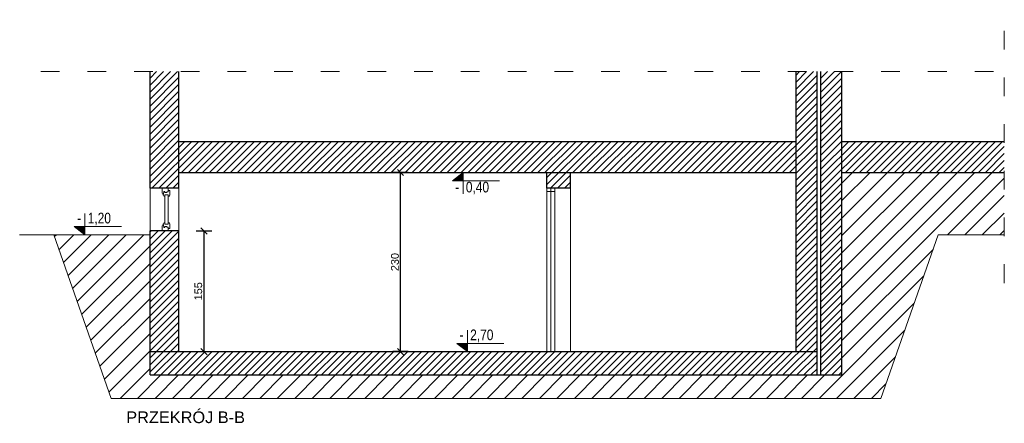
# Model space of a CAD drawing. Header units: millimetres. Extents: x 6506 to 39690, y 6022 to 25261.
# Tile 10 of 59: x 8890 to 10155, y 19907 to 20425. Entities that reach past the tile are written whole.
import ezdxf
from ezdxf.enums import TextEntityAlignment as Align

# ---------------------------------------------------------------- set-up
doc = ezdxf.new("R2010")
doc.units = ezdxf.units.MM
doc.linetypes.add('ACAD_ISO03W100', pattern=[30, 12, -18])
doc.layers.add('A_HATCH', color=7, linetype='Continuous', lineweight=5, true_color=0x999999)
doc.layers.add('A_WIDOK 2PLAN', color=7, linetype='Continuous', lineweight=9, true_color=0x666666)
for name, color, linetype, lineweight in [('A_KONST_ISTNIEJĄCE', 83, 'Continuous', 25), ('A_OPISY', 40, 'Continuous', 9), ('A_STOLARKA OKIENNA', 141, 'Continuous', 15), ('A_WIDOK', 141, 'Continuous', 13), ('A_WYMIAROWANIE', 7, 'Continuous', 9), ('AA HATCH', 253, 'Continuous', 5)]:
    doc.layers.add(name, color=color, linetype=linetype, lineweight=lineweight)
doc.styles.add('APLUS', font='arial.ttf', dxfattribs={"width": 0.6})
doc.styles.get("Standard").update_dxf_attribs({"font": 'arial.ttf'})
doc.dimstyles.new('1 do 100', dxfattribs={"dimtxt": 10, "dimasz": 8, "dimexe": 10, "dimexo": 10, "dimgap": 2, "dimtad": 1, "dimdec": 0, "dimtxsty": 'Standard', "dimblk": 'OBLIQUE', "dimcen": 2.5, "dimadec": 0, "dimazin": 0, "dimtfac": 1, "dimtdec": 0, "dimtmove": 0, "dimatfit": 3, "dimldrblk": 'OBLIQUE', "dimfxl": 10, "dimfxlon": 1, "dimarcsym": 0})

# ---------------------------------------------------------------- blocks, each defined once
blk = doc.blocks.new('*U547')
at = {"color": 144}
for p, q in [((27, 0), (27, -8)), ((27, 0), (33.7, 0)), ((27, 0), (27, -8)), ((33.7, 0), (34.3, -1.6)), ((75.3, 0), (74.7, -1.6)), ((82, 0), (75.3, 0)), ((82, 0), (82, -8)), ((27, -8), (30.2, -8)), ((30.2, -8), (30.2, -9.9)), ((30.2, -8), (31.6, -8)), ((30.2, -9.9), (36.1, -9.9)), ((31.2, -2.4), (34.3, -1.6)), ((31.2, -3.7), (31.2, -2.4)), ((32.6, -3.7), (31.2, -3.7)), ((31.6, -8), (31.6, -6.1)), ((31.6, -6.1), (32.6, -6.1)), ((32.6, -6.1), (32.6, -3.7)), ((34.3, -1.6), (35.1, -1.6)), ((35.1, -1.6), (35, -1)), ((35.8, -8), (35.8, -3.7)), ((35.8, -3.7), (37.4, -3.7)), ((37.3, -8), (35.8, -8)), ((37.3, -9), (37.3, -8)), ((73.2, -3.7), (71.6, -3.7)), ((71.7, -9), (71.7, -8)), ((71.7, -8), (73.2, -8)), ((78.8, -9.9), (72.9, -9.9)), ((73.2, -8), (73.2, -3.7)), ((73.9, -1.6), (74, -1)), ((74.7, -1.6), (73.9, -1.6)), ((77.8, -2.4), (74.7, -1.6)), ((76.4, -6.1), (76.4, -3.7)), ((76.4, -3.7), (77.8, -3.7)), ((77.4, -6.1), (76.4, -6.1)), ((77.4, -8), (77.4, -6.1)), ((78.8, -8), (77.4, -8)), ((77.8, -3.7), (77.8, -2.4)), ((82, -8), (78.8, -8)), ((78.8, -8), (78.8, -9.9))]:
    blk.add_line(p, q, dxfattribs=at)
blk.add_lwpolyline([(35.8, -3.7), (73.2, -3.7), (73.2, -8), (35.8, -8)], close=True, dxfattribs=at)
for centre, radius, start, end in [((34.9, -3.5), 2.51, 356.8105, 86.8105), ((36, -8.4), 1.5, 273.3553, 335.6854), ((74.1, -3.5), 2.51, 93.1895, 183.1895), ((73, -8.4), 1.5, 204.3146, 266.6447)]:
    blk.add_arc(centre, radius, start, end, dxfattribs=at)
blk = doc.blocks.new('*U9')
blk.add_hatch(color=256).paths.add_polyline_path([(0, 0.153), (-0.198, 0.153), (0, 0)])
blk.add_line((0, 0.153), (0, 0.4))
blk.add_lwpolyline([(0, 0.153), (0, 0), (-0.198, 0.153), (0.685, 0.153)])
at = {"style": 'APLUS', "width": 0.8}
blk.add_attdef('%%P_0.00', text='', height=0.2, dxfattribs=at).set_placement((-0.146, 0.153), align=Align.BOTTOM_LEFT)
blk = doc.blocks.new('*U226')
blk.add_hatch(color=256).paths.add_polyline_path([(0, -0.153), (-0.198, -0.153), (0, 0)])
blk.add_line((0, -0.153), (0, -0.4))
blk.add_lwpolyline([(0, -0.153), (0, 0), (-0.198, -0.153), (0.685, -0.153)])
at = {"style": 'APLUS', "width": 0.8}
blk.add_attdef('%%P_0.00', text='', height=0.2, dxfattribs=at).set_placement((-0.146, -0.469), align=Align.BOTTOM_LEFT)
blk = doc.blocks.new('_Oblique')
at = {"color": 0, "linetype": 'ByBlock', "lineweight": -2}
blk.add_line((-0.5, -0.5), (0.5, 0.5), dxfattribs=at)
blk = doc.blocks.new('*D548')
at = {"layer": 'A_WYMIAROWANIE', "color": 0, "lineweight": -2, "ltscale": 2, "transparency": 16777216}
for p, q in [((9389.6, 20229.1), (9369.6, 20229.1)), ((9379.6, 19999.1), (9379.6, 20229.1)), ((9389.6, 19999.1), (9369.6, 19999.1))]:
    blk.add_line(p, q, dxfattribs=at)
at = {"layer": 'Defpoints', "color": 0, "ltscale": 2, "transparency": 16777216}
for p in [(9379.6, 20229.1), (9404.8, 20229.1), (9404.8, 19999.1)]:
    blk.add_point(p, dxfattribs=at)
at = {"layer": 'A_WYMIAROWANIE', "color": 0, "lineweight": -2, "ltscale": 2, "transparency": 16777216, "xscale": 8, "yscale": 8, "zscale": 8}
for p, rotation in [((9379.6, 20229.1), 90), ((9379.6, 19999.1), 270)]:
    blk.add_blockref('_Oblique', p, dxfattribs=dict(at, rotation=rotation))
at = {"layer": 'A_WYMIAROWANIE', "color": 0, "ltscale": 2, "transparency": 16777216, "insert": (9372.5, 20114.1), "char_height": 10, "attachment_point": 5, "rotation": 90}
blk.add_mtext('230', dxfattribs=at)
blk = doc.blocks.new('*D549')
at = {"layer": 'A_WYMIAROWANIE', "color": 0, "lineweight": -2, "ltscale": 2, "transparency": 16777216}
for p, q in [((9117, 20154.1), (9137, 20154.1)), ((9127, 20154.1), (9127, 19999.1)), ((9117, 19999.1), (9137, 19999.1))]:
    blk.add_line(p, q, dxfattribs=at)
at = {"layer": 'Defpoints', "color": 0, "ltscale": 2, "transparency": 16777216}
for p in [(9094.8, 20154.1), (9094.8, 19999.1), (9127, 19999.1)]:
    blk.add_point(p, dxfattribs=at)
at = {"layer": 'A_WYMIAROWANIE', "color": 0, "lineweight": -2, "ltscale": 2, "transparency": 16777216, "xscale": 8, "yscale": 8, "zscale": 8}
for p, rotation in [((9127, 20154.1), 90), ((9127, 19999.1), 270)]:
    blk.add_blockref('_Oblique', p, dxfattribs=dict(at, rotation=rotation))
at = {"layer": 'A_WYMIAROWANIE', "color": 0, "ltscale": 2, "transparency": 16777216, "insert": (9119.8, 20076.6), "char_height": 10, "attachment_point": 5, "rotation": 90}
blk.add_mtext('155', dxfattribs=at)

msp = doc.modelspace()

# ---------------------------------------------------------------- hatches: boundary and pattern name
at = {"layer": 'A_HATCH'}
h = msp.add_hatch(dxfattribs=at)
h.set_pattern_fill('ANSI31', color=256, scale=2)
h.set_pattern_definition([(45, (-3039.768, -2020.6846), (-4.490128, 4.490128), [])])
h.paths.add_polyline_path([(9057.8, 20209.1), (9094.8, 20209.1), (9094.8, 20358.7), (9057.8, 20358.7)])
h.paths.add_polyline_path([(9057.8, 19999.1), (9094.8, 19999.1), (9094.8, 20154.1), (9057.8, 20154.1)])
h.paths.add_polyline_path([(9914.8, 19969.1), (9914.8, 19999.1), (9057.8, 19999.1), (9057.8, 19969.1)])
h.paths.add_polyline_path([(9919.8, 19969.1), (9946.8, 19969.1), (9946.8, 20358.7), (9919.8, 20358.7)])
h.paths.add_polyline_path([(9914.8, 20358.7), (9887.8, 20358.7), (9887.8, 19999.1), (9914.8, 19999.1)])
h.paths.add_polyline_path([(9946.8, 20269.1), (9946.8, 20229.1), (10155.3, 20229.1), (10155.3, 20269.1)])
h.paths.add_polyline_path([(9094.8, 20269.1), (9094.8, 20229.1), (9887.8, 20229.1), (9887.8, 20269.1)])
h.paths.add_polyline_path([(9597.8, 20209.1), (9597.8, 20229.1), (9567.8, 20229.1), (9567.8, 20209.1)])
at = {"layer": 'AA HATCH', "ltscale": 2, "transparency": 33554534}
h = msp.add_hatch(dxfattribs=at)
h.set_pattern_fill('ANSI31', color=256, scale=5)
h.set_pattern_definition([(45, (-3039.768, -2020.685), (-11.22532, 11.22532), [])])
h.paths.add_polyline_path([(9996.8, 19939.1), (10070.2, 20148.9), (10155.3, 20148.9), (10155.3, 20229.1), (9946.8, 20229.1), (9946.8, 19969.1), (9919.8, 19969.1), (9914.8, 19969.1), (9057.8, 19969.1), (9057.8, 20149.1), (8934.3, 20149.1), (9007.8, 19939.1)])

# ---------------------------------------------------------------- linework, layer by layer
at = {"layer": 'A_KONST_ISTNIEJĄCE', "ltscale": 2}
for p, q in [((9057.8, 20209.1), (9057.8, 20358.7)), ((9094.8, 20209.1), (9094.8, 20358.7)), ((9887.8, 19999.1), (9887.8, 20358.7)), ((9914.8, 19969.1), (9914.8, 20358.7)), ((9919.8, 19969.1), (9919.8, 20358.7)), ((9946.8, 19969.1), (9946.8, 20358.7)), ((9094.8, 20269.1), (9887.8, 20269.1)), ((9946.8, 20269.1), (10155.3, 20269.1)), ((9094.8, 20229.1), (9887.8, 20229.1)), ((9567.8, 20209.1), (9567.8, 20229.1)), ((9597.8, 20209.1), (9597.8, 20229.1)), ((9946.8, 20229.1), (10155.3, 20229.1)), ((9094.8, 20209.1), (9057.8, 20209.1)), ((9597.8, 20209.1), (9567.8, 20209.1)), ((9057.8, 19969.1), (9057.8, 20154.1)), ((9094.8, 20154.1), (9057.8, 20154.1)), ((9094.8, 19999.1), (9094.8, 20154.1)), ((9057.8, 19999.1), (9914.8, 19999.1)), ((9057.8, 19969.1), (9914.8, 19969.1)), ((9914.8, 19969.1), (9919.8, 19969.1)), ((9919.8, 19969.1), (9946.8, 19969.1))]:
    msp.add_line(p, q, dxfattribs=at)
at = {"layer": 'A_WIDOK', "ltscale": 2}
for p, q in [((9057.8, 20209.1), (9057.8, 20154.1)), ((9094.8, 20209.1), (9094.8, 20154.1)), ((9567.8, 20209.1), (9567.8, 19999.1)), ((9572.8, 20209.1), (9572.8, 19999.1)), ((9577.8, 20209.1), (9577.8, 19999.1)), ((9597.8, 20209.1), (9597.8, 19999.1)), ((9057.8, 20149.1), (8890.3, 20149.1)), ((8934.3, 20148.9), (9007.8, 19939.1)), ((10070.2, 20148.9), (9996.8, 19939.1)), ((10070.2, 20148.9), (10155.3, 20148.9)), ((9007.8, 19939.1), (9996.8, 19939.1))]:
    msp.add_line(p, q, dxfattribs=at)
msp.add_lwpolyline([(9567.8, 20209.1), (9577.8, 20209.1), (9577.8, 20204.7), (9567.8, 20204.7)], close=True, dxfattribs=at)
at = {"layer": 'A_WIDOK 2PLAN', "linetype": 'ACAD_ISO03W100', "ltscale": 2}
for p, q in [((10155.3, 20087.2), (10155.3, 20425.3)), ((8917.3, 20358.7), (10155.3, 20358.7))]:
    msp.add_line(p, q, dxfattribs=at)

# ---------------------------------------------------------------- block references
at = {"layer": 'A_OPISY', "transparency": 33554687}
ref = msp.add_blockref('*U226', (9459.9, 20229.1), dxfattribs=dict(at, xscale=68.67492864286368, yscale=68.67492864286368, zscale=68.67492864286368, rotation=1.435389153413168e-05))
ref.add_attrib('%%P_0.00', '-  0,40', dxfattribs={"layer": '0', "height": 13.73, "rotation": 0, "style": 'APLUS', "width": 0.8}).set_placement((9449.9, 20199.4), align=Align.BOTTOM_LEFT)
at = {"layer": 'A_OPISY', "transparency": 33554687, "xscale": 68.67492864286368, "yscale": 68.67492864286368, "zscale": 68.67492864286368, "rotation": 1.435389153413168e-05}
for p, values in [((8974.1, 20149.1), {'%%P_0.00': '-  1,20'}), ((9465.5, 19999.1), {'%%P_0.00': '-  2,70'})]:
    msp.add_blockref('*U9', p, dxfattribs=at).add_auto_attribs(values)
at = {"layer": 'A_STOLARKA OKIENNA', "color": 144, "transparency": 33554559, "xscale": -1, "rotation": 90}
msp.add_blockref('*U547', (9073.3, 20236.1), dxfattribs=at)

# ---------------------------------------------------------------- texts
at = {"layer": 'A_OPISY', "insert": (9027.3, 19922.3), "char_height": 15, "attachment_point": 1}
msp.add_mtext_dynamic_manual_height_columns('PRZEKRÓJ B-B', width=254.354, gutter_width=0, heights=[12.8], dxfattribs=at)

# ---------------------------------------------------------------- dimensions: what is measured, and where the dimension line sits
at = {"layer": 'A_WYMIAROWANIE', "ltscale": 2}
for base, p1, p2, picture, middle in [((9379.6, 20229.1), (9404.8, 19999.1), (9404.8, 20229.1), '*D548', (9372.5, 20114.1)), ((9127, 19999.1), (9094.8, 20154.1), (9094.8, 19999.1), '*D549', (9119.8, 20076.6))]:
    dim = msp.add_linear_dim(base=base, p1=p1, p2=p2, angle=90, dimstyle='1 do 100', dxfattribs=at)
    dim.commit()
    dim.dimension.update_dxf_attribs({"geometry": picture, "text_midpoint": middle})

doc.saveas('drawing.dxf')
